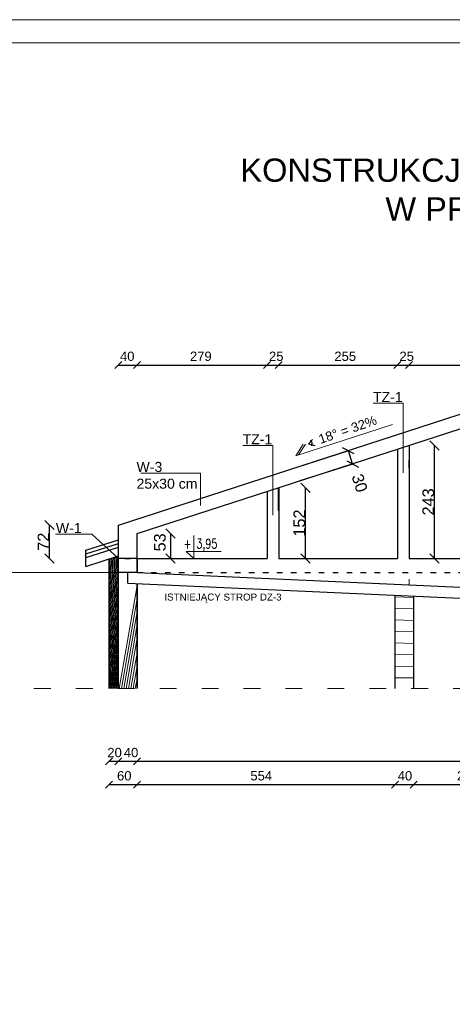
# Model space of a CAD drawing. Header units: millimetres. Extents: x 6528 to 149658, y 3342 to 12852.
# Tile 118 of 122: x 85933 to 86862, y 8113 to 10229. Entities that reach past the tile are written whole.
import ezdxf

# ---------------------------------------------------------------- set-up
doc = ezdxf.new("R2010")
doc.units = ezdxf.units.MM
doc.linetypes.add('ACAD_ISO03W100', pattern=[30, 12, -18])
doc.layers.add('&_opisy_100', color=51, linetype='Continuous', lineweight=20)
doc.layers.add('R-TAB', color=1, linetype='Continuous')
doc.styles.add('Romans', font='romans.shx', dxfattribs={"width": 0.75})
doc.styles.get("Standard").update_dxf_attribs({"font": 'arial.ttf'})
doc.dimstyles.new('ISO-25', dxfattribs={"dimtxt": 2.5, "dimasz": 2.5, "dimexe": 1.25, "dimexo": 0.625, "dimtad": 1, "dimtxsty": 'Standard', "dimcen": 2.5, "dimadec": 0, "dimazin": 0, "dimtfac": 1, "dimtmove": 0, "dimatfit": 3, "dimfxl": 1, "dimarcsym": 0})
pattern_1 = [(45, (-1177803163.585097, -935730470.8862282), (-11.22532015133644, 11.22532015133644), [])]

# ---------------------------------------------------------------- blocks, each defined once
blk = doc.blocks.new('_Oblique')
at = {"color": 0, "linetype": 'ByBlock', "lineweight": -2}
blk.add_line((-0.5, -0.5), (0.5, 0.5), dxfattribs=at)
blk = doc.blocks.new('*D3197')
at = {"color": 0, "lineweight": -2, "transparency": 16777216}
blk.add_line((86124.8168896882, 8635.028532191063), (86144.81688992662, 8635.028532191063), dxfattribs=at)
at = {"layer": 'Defpoints', "color": 0, "transparency": 16777216}
for p in [(86124.8168896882, 8791.154605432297), (86144.81688992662, 8791.154605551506), (86144.81688992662, 8635.028532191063)]:
    blk.add_point(p, dxfattribs=at)
at = {"color": 0, "lineweight": -2, "transparency": 16777216, "xscale": 15, "yscale": 15, "zscale": 15, "rotation": 180}
blk.add_blockref('_Oblique', (86124.8168896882, 8635.028532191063), dxfattribs=at)
at = {"color": 0, "lineweight": -2, "transparency": 16777216, "xscale": 15, "yscale": 15, "zscale": 15}
blk.add_blockref('_Oblique', (86144.81688992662, 8635.028532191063), dxfattribs=at)
at = {"color": 0, "lineweight": 20, "transparency": 16777216, "insert": (86136.56452529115, 8653.702325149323), "char_height": 20, "attachment_point": 5}
blk.add_mtext('20', dxfattribs=at)
blk = doc.blocks.new('*D3198')
at = {"color": 0, "lineweight": -2, "transparency": 16777216}
blk.add_line((86144.81688992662, 8635.028532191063), (86184.8168896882, 8635.028532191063), dxfattribs=at)
at = {"layer": 'Defpoints', "color": 0, "transparency": 16777216}
for p in [(86144.81688992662, 8791.154605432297), (86184.8168896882, 8791.154605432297), (86184.8168896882, 8635.028532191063)]:
    blk.add_point(p, dxfattribs=at)
at = {"color": 0, "lineweight": -2, "transparency": 16777216, "xscale": 15, "yscale": 15, "zscale": 15, "rotation": 180}
blk.add_blockref('_Oblique', (86144.81688992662, 8635.028532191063), dxfattribs=at)
at = {"color": 0, "lineweight": -2, "transparency": 16777216, "xscale": 15, "yscale": 15, "zscale": 15}
blk.add_blockref('_Oblique', (86184.8168896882, 8635.028532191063), dxfattribs=at)
at = {"color": 0, "lineweight": 20, "transparency": 16777216, "insert": (86171.92614047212, 8653.702325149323), "char_height": 20, "attachment_point": 5}
blk.add_mtext('40', dxfattribs=at)
blk = doc.blocks.new('*D3199')
at = {"color": 0, "lineweight": -2, "transparency": 16777216}
blk.add_line((86184.8168896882, 8635.028532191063), (87624.8168896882, 8635.028532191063), dxfattribs=at)
at = {"layer": 'Defpoints', "color": 0, "transparency": 16777216}
for p in [(86184.8168896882, 8791.154605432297), (87624.8168896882, 8791.15460340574), (87624.8168896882, 8635.028532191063)]:
    blk.add_point(p, dxfattribs=at)
at = {"color": 0, "lineweight": -2, "transparency": 16777216, "xscale": 15, "yscale": 15, "zscale": 15, "rotation": 180}
blk.add_blockref('_Oblique', (86184.8168896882, 8635.028532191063), dxfattribs=at)
at = {"color": 0, "lineweight": -2, "transparency": 16777216, "xscale": 15, "yscale": 15, "zscale": 15}
blk.add_blockref('_Oblique', (87624.8168896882, 8635.028532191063), dxfattribs=at)
at = {"color": 0, "lineweight": 20, "transparency": 16777216, "insert": (86931.09218589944, 8653.702325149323), "char_height": 20, "attachment_point": 5}
blk.add_mtext('1440', dxfattribs=at)
blk = doc.blocks.new('*D3202')
at = {"color": 0, "lineweight": -2, "transparency": 16777216}
blk.add_line((86124.8168896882, 8585.028532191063), (86184.8168896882, 8585.028532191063), dxfattribs=at)
at = {"layer": 'Defpoints', "color": 0, "transparency": 16777216}
for p in [(86124.8168896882, 8791.154605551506), (86184.8168896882, 8791.154605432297), (86184.8168896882, 8585.028532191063)]:
    blk.add_point(p, dxfattribs=at)
at = {"color": 0, "lineweight": -2, "transparency": 16777216, "xscale": 15, "yscale": 15, "zscale": 15, "rotation": 180}
blk.add_blockref('_Oblique', (86124.8168896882, 8585.028532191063), dxfattribs=at)
at = {"color": 0, "lineweight": -2, "transparency": 16777216, "xscale": 15, "yscale": 15, "zscale": 15}
blk.add_blockref('_Oblique', (86184.8168896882, 8585.028532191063), dxfattribs=at)
at = {"color": 0, "lineweight": 20, "transparency": 16777216, "insert": (86157.32641856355, 8603.702325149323), "char_height": 20, "attachment_point": 5}
blk.add_mtext('60', dxfattribs=at)
blk = doc.blocks.new('*D3203')
at = {"color": 0, "lineweight": -2, "transparency": 16777216}
blk.add_line((86184.8168896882, 8585.028532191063), (86738.8168896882, 8585.028532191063), dxfattribs=at)
at = {"layer": 'Defpoints', "color": 0, "transparency": 16777216}
for p in [(86184.8168896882, 8791.154605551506), (86738.8168896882, 8791.154605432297), (86738.8168896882, 8585.028532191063)]:
    blk.add_point(p, dxfattribs=at)
at = {"color": 0, "lineweight": -2, "transparency": 16777216, "xscale": 15, "yscale": 15, "zscale": 15, "rotation": 180}
blk.add_blockref('_Oblique', (86184.8168896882, 8585.028532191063), dxfattribs=at)
at = {"color": 0, "lineweight": -2, "transparency": 16777216, "xscale": 15, "yscale": 15, "zscale": 15}
blk.add_blockref('_Oblique', (86738.8168896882, 8585.028532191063), dxfattribs=at)
at = {"color": 0, "lineweight": 20, "transparency": 16777216, "insert": (86451.39026729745, 8603.702325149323), "char_height": 20, "attachment_point": 5}
blk.add_mtext('554', dxfattribs=at)
blk = doc.blocks.new('*D3204')
at = {"color": 0, "lineweight": -2, "transparency": 16777216}
blk.add_line((86738.8168896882, 8585.028532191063), (86778.8168896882, 8585.028532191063), dxfattribs=at)
at = {"layer": 'Defpoints', "color": 0, "transparency": 16777216}
for p in [(86738.8168896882, 8791.154605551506), (86778.8168896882, 8791.154605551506), (86778.8168896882, 8585.028532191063)]:
    blk.add_point(p, dxfattribs=at)
at = {"color": 0, "lineweight": -2, "transparency": 16777216, "xscale": 15, "yscale": 15, "zscale": 15, "rotation": 180}
blk.add_blockref('_Oblique', (86738.8168896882, 8585.028532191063), dxfattribs=at)
at = {"color": 0, "lineweight": -2, "transparency": 16777216, "xscale": 15, "yscale": 15, "zscale": 15}
blk.add_blockref('_Oblique', (86778.8168896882, 8585.028532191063), dxfattribs=at)
at = {"color": 0, "lineweight": 20, "transparency": 16777216, "insert": (86759.98075310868, 8603.702325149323), "char_height": 20, "attachment_point": 5}
blk.add_mtext('40', dxfattribs=at)
blk = doc.blocks.new('*D3205')
at = {"color": 0, "lineweight": -2, "transparency": 16777216}
blk.add_line((86778.8168896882, 8585.028532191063), (87038.81688992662, 8585.028532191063), dxfattribs=at)
at = {"layer": 'Defpoints', "color": 0, "transparency": 16777216}
for p in [(86778.8168896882, 8791.154605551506), (87038.81688992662, 8791.154605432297), (87038.81688992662, 8585.028532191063)]:
    blk.add_point(p, dxfattribs=at)
at = {"color": 0, "lineweight": -2, "transparency": 16777216, "xscale": 15, "yscale": 15, "zscale": 15, "rotation": 180}
blk.add_blockref('_Oblique', (86778.8168896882, 8585.028532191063), dxfattribs=at)
at = {"color": 0, "lineweight": -2, "transparency": 16777216, "xscale": 15, "yscale": 15, "zscale": 15}
blk.add_blockref('_Oblique', (87038.81688992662, 8585.028532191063), dxfattribs=at)
at = {"color": 0, "lineweight": 20, "transparency": 16777216, "insert": (86894.85930936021, 8603.702325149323), "char_height": 20, "attachment_point": 5}
blk.add_mtext('260', dxfattribs=at)
blk = doc.blocks.new('*D3212')
at = {"color": 0, "lineweight": -2, "transparency": 16777216}
blk.add_line((86144.81688992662, 9486.816764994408), (86184.8168896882, 9486.816764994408), dxfattribs=at)
at = {"layer": 'Defpoints', "color": 0, "transparency": 16777216}
for p in [(86184.8168896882, 9486.816764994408), (86144.81688992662, 9071.154605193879), (86184.8168896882, 9071.154605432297)]:
    blk.add_point(p, dxfattribs=at)
at = {"color": 0, "lineweight": -2, "transparency": 16777216, "xscale": 15, "yscale": 15, "zscale": 15, "rotation": 180}
blk.add_blockref('_Oblique', (86144.81688992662, 9486.816764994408), dxfattribs=at)
at = {"color": 0, "lineweight": -2, "transparency": 16777216, "xscale": 15, "yscale": 15, "zscale": 15}
blk.add_blockref('_Oblique', (86184.8168896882, 9486.816764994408), dxfattribs=at)
at = {"color": 0, "lineweight": 20, "transparency": 16777216, "insert": (86163.67993967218, 9505.490557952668), "char_height": 20, "attachment_point": 5}
blk.add_mtext('40', dxfattribs=at)
blk = doc.blocks.new('*D3213')
at = {"color": 0, "lineweight": -2, "transparency": 16777216}
blk.add_line((86184.8168896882, 9486.816764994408), (86463.81689016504, 9486.816764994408), dxfattribs=at)
at = {"layer": 'Defpoints', "color": 0, "transparency": 16777216}
for p in [(86463.81689016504, 9486.816764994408), (86463.81689016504, 9215.003848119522), (86184.8168896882, 9071.154605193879)]:
    blk.add_point(p, dxfattribs=at)
at = {"color": 0, "lineweight": -2, "transparency": 16777216, "xscale": 15, "yscale": 15, "zscale": 15, "rotation": 180}
blk.add_blockref('_Oblique', (86184.8168896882, 9486.816764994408), dxfattribs=at)
at = {"color": 0, "lineweight": -2, "transparency": 16777216, "xscale": 15, "yscale": 15, "zscale": 15}
blk.add_blockref('_Oblique', (86463.81689016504, 9486.816764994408), dxfattribs=at)
at = {"color": 0, "lineweight": 20, "transparency": 16777216, "insert": (86321.71757666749, 9505.490557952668), "char_height": 20, "attachment_point": 5}
blk.add_mtext('279', dxfattribs=at)
blk = doc.blocks.new('*D3214')
at = {"color": 0, "lineweight": -2, "transparency": 16777216}
blk.add_line((86488.79184286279, 9486.816764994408), (86743.81688992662, 9486.816764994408), dxfattribs=at)
at = {"layer": 'Defpoints', "color": 0, "transparency": 16777216}
for p in [(86743.81688992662, 9486.816764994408), (86743.81688992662, 9305.981362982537), (86488.79184286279, 9223.118702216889)]:
    blk.add_point(p, dxfattribs=at)
at = {"color": 0, "lineweight": -2, "transparency": 16777216, "xscale": 15, "yscale": 15, "zscale": 15, "rotation": 180}
blk.add_blockref('_Oblique', (86488.79184286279, 9486.816764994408), dxfattribs=at)
at = {"color": 0, "lineweight": -2, "transparency": 16777216, "xscale": 15, "yscale": 15, "zscale": 15}
blk.add_blockref('_Oblique', (86743.81688992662, 9486.816764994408), dxfattribs=at)
at = {"color": 0, "lineweight": 20, "transparency": 16777216, "insert": (86631.71757666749, 9505.490557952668), "char_height": 20, "attachment_point": 5}
blk.add_mtext('255', dxfattribs=at)
blk = doc.blocks.new('*D3215')
at = {"color": 0, "lineweight": -2, "transparency": 16777216}
blk.add_line((86768.81688992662, 9486.816764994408), (87040.81688944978, 9486.816764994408), dxfattribs=at)
at = {"layer": 'Defpoints', "color": 0, "transparency": 16777216}
for p in [(87040.81688944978, 9486.816764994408), (86768.81688992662, 9314.1043554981), (87040.81688944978, 9314.1043554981)]:
    blk.add_point(p, dxfattribs=at)
at = {"color": 0, "lineweight": -2, "transparency": 16777216, "xscale": 15, "yscale": 15, "zscale": 15, "rotation": 180}
blk.add_blockref('_Oblique', (86768.81688992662, 9486.816764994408), dxfattribs=at)
at = {"color": 0, "lineweight": -2, "transparency": 16777216, "xscale": 15, "yscale": 15, "zscale": 15}
blk.add_blockref('_Oblique', (87040.81688944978, 9486.816764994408), dxfattribs=at)
at = {"color": 0, "lineweight": 20, "transparency": 16777216, "insert": (86911.71757619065, 9505.490557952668), "char_height": 20, "attachment_point": 5}
blk.add_mtext('272', dxfattribs=at)
blk = doc.blocks.new('*D3219')
at = {"color": 0, "lineweight": -2, "transparency": 16777216}
blk.add_line((86463.81688992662, 9486.816764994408), (86488.81688992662, 9486.816764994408), dxfattribs=at)
at = {"layer": 'Defpoints', "color": 0, "transparency": 16777216}
for p in [(86488.81688992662, 9486.816764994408), (86463.81688992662, 9071.154605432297), (86488.81688992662, 9071.154605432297)]:
    blk.add_point(p, dxfattribs=at)
at = {"color": 0, "lineweight": -2, "transparency": 16777216, "xscale": 15, "yscale": 15, "zscale": 15, "rotation": 180}
blk.add_blockref('_Oblique', (86463.81688992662, 9486.816764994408), dxfattribs=at)
at = {"color": 0, "lineweight": -2, "transparency": 16777216, "xscale": 15, "yscale": 15, "zscale": 15}
blk.add_blockref('_Oblique', (86488.81688992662, 9486.816764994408), dxfattribs=at)
at = {"color": 0, "lineweight": 20, "transparency": 16777216, "insert": (86483.6799399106, 9505.490557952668), "char_height": 20, "attachment_point": 5}
blk.add_mtext('25', dxfattribs=at)
blk = doc.blocks.new('*D3220')
at = {"color": 0, "lineweight": -2, "transparency": 16777216}
blk.add_line((86743.8168896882, 9486.816764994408), (86768.8168896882, 9486.816764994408), dxfattribs=at)
at = {"layer": 'Defpoints', "color": 0, "transparency": 16777216}
for p in [(86768.8168896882, 9486.816764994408), (86743.8168896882, 9071.154605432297), (86768.8168896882, 9071.154605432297)]:
    blk.add_point(p, dxfattribs=at)
at = {"color": 0, "lineweight": -2, "transparency": 16777216, "xscale": 15, "yscale": 15, "zscale": 15, "rotation": 180}
blk.add_blockref('_Oblique', (86743.8168896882, 9486.816764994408), dxfattribs=at)
at = {"color": 0, "lineweight": -2, "transparency": 16777216, "xscale": 15, "yscale": 15, "zscale": 15}
blk.add_blockref('_Oblique', (86768.8168896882, 9486.816764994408), dxfattribs=at)
at = {"color": 0, "lineweight": 20, "transparency": 16777216, "insert": (86763.67993967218, 9505.490557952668), "char_height": 20, "attachment_point": 5}
blk.add_mtext('25', dxfattribs=at)
blk = doc.blocks.new('*D3228')
at = {"color": 0, "lineweight": -2, "transparency": 16777216}
blk.add_line((86256.61936156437, 9124.351252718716), (86256.61936156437, 9071.154605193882), dxfattribs=at)
at = {"layer": 'Defpoints', "color": 0, "transparency": 16777216}
for p in [(86184.81688968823, 9124.351252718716), (86184.81688968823, 9071.154605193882), (86256.61936156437, 9071.154605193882)]:
    blk.add_point(p, dxfattribs=at)
at = {"color": 0, "lineweight": -2, "transparency": 16777216, "xscale": 20, "yscale": 20, "zscale": 20}
for p, rotation in [((86256.61936156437, 9124.351252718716), 90), ((86256.61936156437, 9071.154605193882), 270)]:
    blk.add_blockref('_Oblique', p, dxfattribs=dict(at, rotation=rotation))
at = {"color": 0, "lineweight": 20, "transparency": 16777216, "insert": (86233.8101000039, 9105.557463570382), "char_height": 25, "attachment_point": 5, "rotation": 90}
blk.add_mtext('53', dxfattribs=at)
blk = doc.blocks.new('*D3229')
at = {"color": 0, "lineweight": -2, "transparency": 16777216}
blk.add_line((85996.98359863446, 9071.15460519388), (85996.98359863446, 9142.898331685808), dxfattribs=at)
at = {"layer": 'Defpoints', "color": 0, "transparency": 16777216}
for p in [(85996.98359863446, 9142.898331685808), (86144.81688992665, 9142.89833168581), (86144.81688992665, 9071.154605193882)]:
    blk.add_point(p, dxfattribs=at)
at = {"color": 0, "lineweight": -2, "transparency": 16777216, "xscale": 20, "yscale": 20, "zscale": 20}
for p, rotation in [((85996.98359863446, 9142.898331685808), 90), ((85996.98359863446, 9071.15460519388), 270)]:
    blk.add_blockref('_Oblique', p, dxfattribs=dict(at, rotation=rotation))
at = {"color": 0, "lineweight": 20, "transparency": 16777216, "insert": (85983.80743901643, 9107.026468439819), "char_height": 25, "attachment_point": 5, "rotation": 90}
blk.add_mtext('72', dxfattribs=at)
blk = doc.blocks.new('*D3192')
at = {"color": 0, "lineweight": -2, "transparency": 16777216}
blk.add_line((86823.54040352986, 9071.1546054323), (86823.54040352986, 9314.104355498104), dxfattribs=at)
at = {"layer": 'Defpoints', "color": 0, "transparency": 16777216}
for p in [(86768.81688992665, 9314.104355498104), (86823.54040352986, 9314.104355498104), (86768.81689016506, 9071.1546054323)]:
    blk.add_point(p, dxfattribs=at)
at = {"color": 0, "lineweight": -2, "transparency": 16777216, "xscale": 20, "yscale": 20, "zscale": 20}
for p, rotation in [((86823.54040352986, 9314.104355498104), 90), ((86823.54040352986, 9071.1546054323), 270)]:
    blk.add_blockref('_Oblique', p, dxfattribs=dict(at, rotation=rotation))
at = {"color": 0, "lineweight": 20, "transparency": 16777216, "insert": (86810.1425522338, 9192.629480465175), "char_height": 25, "attachment_point": 5, "rotation": 90}
blk.add_mtext('243', dxfattribs=at)
blk = doc.blocks.new('*D3193')
at = {"color": 0, "lineweight": -2, "transparency": 16777216}
blk.add_line((86546.64145533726, 9071.1546054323), (86546.64145533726, 9223.118702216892), dxfattribs=at)
at = {"layer": 'Defpoints', "color": 0, "transparency": 16777216}
for p in [(86488.79184286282, 9223.118702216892), (86546.64145533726, 9223.118702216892), (86488.81689040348, 9071.1546054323)]:
    blk.add_point(p, dxfattribs=at)
at = {"color": 0, "lineweight": -2, "transparency": 16777216, "xscale": 20, "yscale": 20, "zscale": 20}
for p, rotation in [((86546.64145533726, 9223.118702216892), 90), ((86546.64145533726, 9071.1546054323), 270)]:
    blk.add_blockref('_Oblique', p, dxfattribs=dict(at, rotation=rotation))
at = {"color": 0, "lineweight": 20, "transparency": 16777216, "insert": (86533.2521306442, 9147.13665382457), "char_height": 25, "attachment_point": 5, "rotation": 90}
blk.add_mtext('152', dxfattribs=at)
blk = doc.blocks.new('*D3186')
at = {"color": 0, "lineweight": -2, "transparency": 16777216}
for p, q in [((86526.17541477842, 9266.805766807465), (86639.58424453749, 9302.995330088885)), ((86647.51365274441, 9274.034806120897), (86638.39340609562, 9302.615325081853)), ((86535.29566142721, 9238.225247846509), (86648.70449118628, 9274.414811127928))]:
    blk.add_line(p, q, dxfattribs=at)
at = {"layer": 'Defpoints', "color": 0, "transparency": 16777216}
for p in [(86638.39340609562, 9302.615325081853), (86525.57999555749, 9266.615764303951), (86534.70024220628, 9238.035245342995)]:
    blk.add_point(p, dxfattribs=at)
at = {"color": 0, "lineweight": -2, "transparency": 16777216, "xscale": 20, "yscale": 20, "zscale": 20}
for p, rotation in [((86638.39340609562, 9302.615325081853), 107.6982525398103), ((86647.51365274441, 9274.034806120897), 287.6982525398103)]:
    blk.add_blockref('_Oblique', p, dxfattribs=dict(at, rotation=rotation))
at = {"color": 0, "lineweight": 20, "transparency": 16777216, "insert": (86662.58928792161, 9233.030153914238), "char_height": 25, "attachment_point": 5, "rotation": 287.69825253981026}
blk.add_mtext('30', dxfattribs=at)

msp = doc.modelspace()

# ---------------------------------------------------------------- hatches: boundary and pattern name
at = {"lineweight": 0}
h = msp.add_hatch(dxfattribs=at)
h.set_pattern_fill('ANSI37', color=256, scale=5, style=0)
h.set_pattern_definition([(45, (-1177803163.585097, -935730470.8862282), (-11.22532015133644, 11.22532015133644), []), (135, (-1177803163.585097, -935730470.8862282), (-11.22532015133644, -11.22532015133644), [])])
h.paths.add_polyline_path([(86144.81688992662, 9071.154605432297), (86144.81688992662, 9076.656211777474), (86124.8168896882, 9070.157817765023), (86124.8168896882, 8791.154605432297), (86144.81688992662, 8791.154605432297)])
h.paths.add_polyline_path([(87684.8168896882, 9036.154605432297), (87664.8168896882, 9036.154605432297), (87664.8168896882, 8967.02516679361), (87684.8168896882, 8967.02516679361)])
h.paths.add_polyline_path([(87664.8168896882, 9036.154605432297), (87684.8168896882, 9036.154605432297), (87684.8168896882, 9070.157817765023), (87650.8168896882, 9081.20508746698), (87650.8168896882, 9071.154605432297), (87664.8168896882, 9071.154605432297)])
h.paths.add_polyline_path([(87684.8168896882, 8967.02516679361), (87664.8168896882, 8967.02516679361), (87664.8168896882, 8791.154605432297), (87684.8168896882, 8791.154605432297)])
h = msp.add_hatch(dxfattribs=at)
h.set_pattern_fill('ANSI31', color=256, scale=5, style=0)
h.set_pattern_definition(pattern_1)
h.paths.add_polyline_path([(86184.40538255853, 9017.173460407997), (86164.40538255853, 9018.089840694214), (86164.8168896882, 9041.154605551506), (86144.81688992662, 9041.154605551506), (86144.81688992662, 8791.154605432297), (86184.8168896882, 8791.154605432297)])
h = msp.add_hatch(dxfattribs=at)
h.set_pattern_fill('ANSI31', color=256, scale=5, style=0)
h.set_pattern_definition(pattern_1)
h.paths.add_polyline_path([(86778.40538255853, 8989.956965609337), (86738.40538255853, 8991.78972618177), (86738.8168896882, 8791.154605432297), (86778.8168896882, 8791.154605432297)])

# ---------------------------------------------------------------- linework, layer by layer
at = {"layer": '&_opisy_100', "color": 0}
msp.add_lwpolyline([(86306.60614697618, 9120.151521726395), (86306.60614697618, 9071.154605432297), (86290.54300253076, 9086.187702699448), (86365.41390530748, 9086.187702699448)], dxfattribs=at)
msp.add_lwpolyline([(86306.60614697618, 9120.151521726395), (86306.60614697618, 9071.154605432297), (86290.54300253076, 9086.187702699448), (86365.41390530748, 9086.187702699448)], dxfattribs=at)
at = {"color": 2, "lineweight": 0}
msp.add_line((84861.30252020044, 10229.06674663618), (90801.30252020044, 10229.06674663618), dxfattribs=at)
at = {"lineweight": 0}
for p, q in [((84911.30252043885, 10179.06674651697), (90751.30252020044, 10179.06674651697)), ((86755.92552463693, 9404.510193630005), (86691.65155379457, 9404.527562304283)), ((86525.35524933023, 9291.415056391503), (86732.85524933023, 9358.835893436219)), ((86475.92552487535, 9313.857598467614), (86411.65155403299, 9313.874967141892)), ((86525.35524933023, 9291.415056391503), (86541.72928826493, 9316.702395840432)), ((86531.6875035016, 9293.472530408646), (86546.72928826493, 9316.702395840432)), ((86192.73234693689, 9254.357379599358), (86321.28028838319, 9254.392116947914)), ((86009.60705248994, 9122.985144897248), (86087.7322701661, 9123.019882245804)), ((86087.7322701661, 9123.019882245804), (86144.8168896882, 9071.154605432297)), ((86184.8168896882, 9041.154605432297), (86184.8168896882, 9071.154605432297)), ((86144.81688992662, 9041.154605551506), (85769.2908908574, 9041.154605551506)), ((86488.81688992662, 9027.225625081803), (86488.81688992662, 9027.225625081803)), ((86768.8168896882, 9014.39630083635), (86768.8168896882, 9026.39630083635)), ((86780.8168896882, 9013.84647266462), (86768.8168896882, 9014.39630083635))]:
    msp.add_line(p, q, dxfattribs=at)
at = {"lineweight": 20}
for p, q in [((86755.92552463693, 9404.510193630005), (86755.92552463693, 9254.857446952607)), ((86475.92552487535, 9313.857598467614), (86475.92552487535, 9164.204851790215)), ((86321.28028838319, 9254.392116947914), (86321.28028838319, 9184.997704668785))]:
    msp.add_line(p, q, dxfattribs=at)
at = {"lineweight": 30}
for p, q in [((86144.81688992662, 9142.898331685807), (86904.8168896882, 9389.837300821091)), ((86184.8168896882, 9124.351252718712), (86904.8168896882, 9358.293434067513)), ((86552.85242120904, 9317.040078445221), (86561.53089277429, 9326.881022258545)), ((86552.85242120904, 9317.040078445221), (86566.65613381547, 9313.68648259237)), ((86768.81688992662, 9314.1043554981), (86768.81688992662, 9071.154605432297)), ((86743.81688992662, 9306.30628268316), (86743.81688992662, 9071.154605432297)), ((86768.8168896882, 9265.355620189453), (86768.8168896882, 9281.355620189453)), ((86463.81689016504, 9215.328767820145), (86463.81688992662, 9071.154605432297)), ((86488.79184286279, 9174.024694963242), (86488.79184286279, 9223.118702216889)), ((86488.81689016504, 9223.119173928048), (86488.81689016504, 9071.154605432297)), ((86144.81688992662, 9071.154605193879), (86144.81688992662, 9142.898331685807)), ((86184.8168896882, 9071.154605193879), (86184.8168896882, 9124.351252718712)), ((86074.8168896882, 9088.610086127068), (86144.81688992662, 9111.35446481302)), ((86074.8168896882, 9080.724119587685), (86144.81688992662, 9103.468498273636)), ((86074.8168896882, 9072.838152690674), (86144.81688992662, 9095.582531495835)), ((86074.81688944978, 9053.911832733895), (86074.8168896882, 9088.610086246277)), ((86074.81688944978, 9053.911832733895), (86144.81688992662, 9076.656211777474)), ((86124.8168896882, 8791.154605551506), (86124.8168896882, 9070.157817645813)), ((86144.81688992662, 8791.154605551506), (86144.81688992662, 9071.154605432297)), ((86184.8168896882, 9071.154605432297), (86144.8168896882, 9071.154605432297)), ((86158.8168896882, 9071.154605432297), (86170.8168896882, 9071.154605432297)), ((86184.8168896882, 9041.154605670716), (86184.8168896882, 9071.154605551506)), ((86184.8168896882, 9071.154605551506), (86184.8168896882, 9041.154605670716)), ((86184.8168896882, 9071.154605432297), (86463.81688992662, 9071.154605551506)), ((86488.81689040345, 9071.154605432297), (86743.81688992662, 9071.154605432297)), ((86768.81689016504, 9071.154605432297), (87040.81688897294, 9071.154605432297)), ((86184.8168896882, 9041.154605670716), (86144.8168896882, 9041.154605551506)), ((86164.8168896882, 9018.070985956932), (86164.8168896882, 9041.154605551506)), ((86184.81688944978, 9041.154605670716), (87057.8168896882, 9001.154605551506)), ((86164.8168896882, 9018.070985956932), (87057.8168896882, 8977.154605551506)), ((86184.8168896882, 8791.154605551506), (86184.81688944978, 9017.154605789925)), ((86184.8168896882, 9017.154605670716), (86184.8168896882, 8791.154605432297)), ((86738.8168896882, 8791.154605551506), (86738.8168896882, 8991.77087132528)), ((86778.8168896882, 8791.154605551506), (86778.8168896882, 8989.938110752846))]:
    msp.add_line(p, q, dxfattribs=at)
at = {"linetype": 'ACAD_ISO03W100', "lineweight": 30}
msp.add_line((86184.8168896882, 9041.154605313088), (87624.8168896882, 9041.154605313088), dxfattribs=at)
at = {"linetype": 'ACAD_ISO03W100', "lineweight": 0, "ltscale": 3}
msp.add_line((85783.48964731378, 8791.154605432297), (87918.39189617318, 8791.154605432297), dxfattribs=at)
at = {"lineweight": 30}
msp.add_arc((86552.85242120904, 9317.040078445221), 8.049795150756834, 333.1631780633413, 63.16319333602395, dxfattribs=at)

# ---------------------------------------------------------------- texts
at = {"layer": '&_opisy_100', "color": 0, "insert": (86284.41943041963, 9112.846264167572), "char_height": 20.25, "width": 420.6382812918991, "attachment_point": 1, "rotation": 359.99999780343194, "style": 'Romans'}
msp.add_mtext('\\A1;+ 3,95', dxfattribs=at)
at = {"attachment_point": 1}
for s, width, insert, char_height in [('\\pi263.31927;ELEMENTY KONSTRUKCYJNE\\P\\pi570.87043;1:20 \\P\\pi395.81074;POZ. 3.1., POZ. 3.2.', 1229.240855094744, (81983.50899641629, 9439.010669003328), 35), ('\\A1;ISTNIEJĄCY STROP DZ-3 ', 305.4220082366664, (86243.53037659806, 8995.531529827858), 15)]:
    msp.add_mtext_dynamic_manual_height_columns(s, width=width, gutter_width=12.5, heights=[0], dxfattribs=dict(at, insert=insert, char_height=char_height))
at = {"insert": (86572.15214936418, 9335.906611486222), "char_height": 20, "attachment_point": 1, "rotation": 19.281416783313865}
msp.add_mtext_dynamic_manual_height_columns('18%%D = 32%', width=202.6436712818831, gutter_width=12.5, heights=[0], dxfattribs=at)
at = {"layer": 'R-TAB', "color": 0, "ltscale": 24}
for s, insert, char_height, width, attachment_point in [('\\pi448.60218;RZUT NADPROŻY 1:100', (71354.34255116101, 9964.201973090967), 75, 2065.84350681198, 1), ('\\pi28.07012;KONSTRUKCJA PRZEBUDOWY STROPU \\P\\pi910.03635;1:100', (81154.4953104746, 9964.201973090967), 75, 2065.84350681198, 1), ('\\pi79.84265;KONSTRUKCJA ŚCIANY SZCZYTOWEJ \\P\\pi391.21714;W PRZEKROJU  B-B\\P\\pi625.3065; 1:100', (86326.8467423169, 9930.654390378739), 50, 1441.472483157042, 1), ('TZ-1', (86754.99845282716, 9428.68893067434), 21.6, 490.7206424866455, 3), ('TZ-1', (86474.99845306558, 9338.036335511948), 21.6, 490.7206424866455, 3), ('W-3\\P25x30 cm', (86183.62579481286, 9278.536116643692), 21.6, 490.7206424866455, 1), ('W-1', (86010.53412429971, 9147.163881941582), 21.6, 490.7206424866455, 1), ('\\pi19.57762;PRZEKROJE ŁAW FUNADAMENTOWYCH\\P\\pi938.76248;1:25', (52722.18076848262, 8439.03246203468), 75, 2065.84350681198, 1)]:
    msp.add_mtext(s, dxfattribs=dict(at, insert=insert, char_height=char_height, width=width, attachment_point=attachment_point))

# ---------------------------------------------------------------- dimensions: what is measured, and where the dimension line sits
at = {"lineweight": 20}
for base, p1, p2, picture, middle in [((86184.8168896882, 9486.816764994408), (86144.81688992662, 9071.154605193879), (86184.8168896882, 9071.154605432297), '*D3212', (86163.67993967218, 9505.490557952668)), ((86463.81689016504, 9486.816764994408), (86184.8168896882, 9071.154605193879), (86463.81689016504, 9215.003848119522), '*D3213', (86321.71757666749, 9505.490557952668)), ((86488.81688992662, 9486.816764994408), (86463.81688992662, 9071.154605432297), (86488.81688992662, 9071.154605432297), '*D3219', (86483.6799399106, 9505.490557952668)), ((86768.8168896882, 9486.816764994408), (86743.8168896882, 9071.154605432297), (86768.8168896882, 9071.154605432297), '*D3220', (86763.67993967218, 9505.490557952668)), ((87040.81688944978, 9486.816764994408), (86768.81688992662, 9314.1043554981), (87040.81688944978, 9314.1043554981), '*D3215', (86911.71757619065, 9505.490557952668)), ((86144.81688992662, 8635.028532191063), (86124.8168896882, 8791.154605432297), (86144.81688992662, 8791.154605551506), '*D3197', (86136.56452529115, 8653.702325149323)), ((86184.8168896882, 8585.028532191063), (86124.8168896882, 8791.154605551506), (86184.8168896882, 8791.154605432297), '*D3202', (86157.32641856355, 8603.702325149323)), ((86184.8168896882, 8635.028532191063), (86144.81688992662, 8791.154605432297), (86184.8168896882, 8791.154605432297), '*D3198', (86171.92614047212, 8653.702325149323)), ((87624.8168896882, 8635.028532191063), (86184.8168896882, 8791.154605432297), (87624.8168896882, 8791.15460340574), '*D3199', (86931.09218589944, 8653.702325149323)), ((86738.8168896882, 8585.028532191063), (86184.8168896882, 8791.154605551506), (86738.8168896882, 8791.154605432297), '*D3203', (86451.39026729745, 8603.702325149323)), ((86778.8168896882, 8585.028532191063), (86738.8168896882, 8791.154605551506), (86778.8168896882, 8791.154605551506), '*D3204', (86759.98075310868, 8603.702325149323)), ((87038.81688992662, 8585.028532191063), (86778.8168896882, 8791.154605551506), (87038.81688992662, 8791.154605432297), '*D3205', (86894.85930936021, 8603.702325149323))]:
    dim = msp.add_linear_dim(base=base, p1=p1, p2=p2, dimstyle='ISO-25', override={"dimtxt": 20, "dimasz": 15, "dimblk1": 'Oblique', "dimblk2": 'Oblique', "dimsah": 1, "dimse1": 1, "dimse2": 1, "dimtmove": 2}, dxfattribs=at)
    dim.commit()
    dim.dimension.update_dxf_attribs({"geometry": picture, "text_midpoint": middle, "dimtype": 160})
dim = msp.add_linear_dim(base=(86743.81688992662, 9486.816764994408), p1=(86488.79184286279, 9223.118702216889), p2=(86743.81688992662, 9305.981362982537), text='255', dimstyle='ISO-25', override={"dimtxt": 20, "dimasz": 15, "dimblk1": 'Oblique', "dimblk2": 'Oblique', "dimsah": 1, "dimse1": 1, "dimse2": 1, "dimtmove": 2}, dxfattribs=at)
dim.commit()
dim.dimension.update_dxf_attribs({"geometry": '*D3214', "text_midpoint": (86631.71757666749, 9505.490557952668), "dimtype": 160})
for base, p1, p2, text, picture, middle in [((86823.54040352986, 9314.104355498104), (86768.81689016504, 9071.154605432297), (86768.81688992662, 9314.1043554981), '243', '*D3192', (86810.1425522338, 9192.629480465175)), ((86546.64145533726, 9223.118702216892), (86488.81689040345, 9071.154605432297), (86488.79184286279, 9223.118702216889), '152', '*D3193', (86533.2521306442, 9147.13665382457)), ((85996.98359863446, 9142.898331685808), (86144.81688992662, 9071.154605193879), (86144.81688992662, 9142.898331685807), '72', '*D3229', (85983.80743901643, 9107.026468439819))]:
    dim = msp.add_linear_dim(base=base, p1=p1, p2=p2, angle=90, text=text, dimstyle='ISO-25', override={"dimtxt": 25, "dimasz": 20, "dimblk1": 'Oblique', "dimblk2": 'Oblique', "dimsah": 1, "dimse1": 1, "dimse2": 1, "dimtmove": 2}, dxfattribs=at)
    dim.commit()
    dim.dimension.update_dxf_attribs({"geometry": picture, "text_midpoint": middle})
dim = msp.add_linear_dim(base=(86638.39340609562, 9302.615325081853), p1=(86534.70024220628, 9238.035245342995), p2=(86525.57999555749, 9266.615764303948), angle=107.69825253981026, dimstyle='ISO-25', override={"dimtxt": 25, "dimasz": 20, "dimblk1": 'Oblique', "dimblk2": 'Oblique', "dimsah": 1, "dimtmove": 2}, dxfattribs=at)
dim.commit()
dim.dimension.update_dxf_attribs({"geometry": '*D3186', "text_midpoint": (86662.58928792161, 9233.030153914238), "dimtype": 161})
dim = msp.add_linear_dim(base=(86256.61936156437, 9071.154605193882), p1=(86184.8168896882, 9124.351252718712), p2=(86184.8168896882, 9071.154605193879), angle=90, text='53', dimstyle='ISO-25', override={"dimtxt": 25, "dimasz": 20, "dimblk1": 'Oblique', "dimblk2": 'Oblique', "dimsah": 1, "dimse1": 1, "dimse2": 1, "dimtmove": 2, "dimfxlon": 1}, dxfattribs=at)
dim.commit()
dim.dimension.update_dxf_attribs({"geometry": '*D3228', "text_midpoint": (86233.8101000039, 9105.557463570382), "dimtype": 160})

doc.saveas('drawing.dxf')
